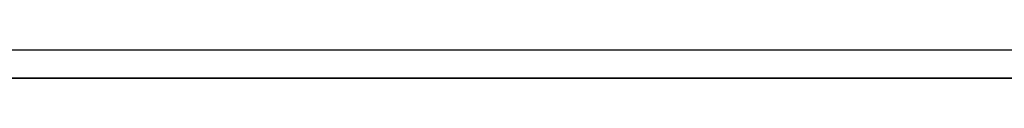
# Model space of a CAD drawing. Header units: millimetres. Extents: x 3790 to 5776, y 0 to 470.
# Tile 13 of 18: x 5445.31 to 5610.64, y 235 to 239.72. Entities that reach past the tile are written whole.
import ezdxf

# ---------------------------------------------------------------- set-up
doc = ezdxf.new("R2010")
doc.units = ezdxf.units.MM
doc.layers.add('ripiani', color=18, linetype='Continuous', true_color=0x4c0000)
doc.layers.add('struttura', color=18, linetype='Continuous', true_color=0x4c0000)

msp = doc.modelspace()

# ---------------------------------------------------------------- linework, layer by layer
at = {"layer": 'ripiani'}
for p, q in [((5115.7, 239.72, 439.5), (5740.7, 239.72, 439.5)), ((5115.7, 239.72, 447.5), (5740.7, 239.72, 447.5))]:
    msp.add_line(p, q, dxfattribs=at)
at = {"layer": 'struttura'}
for p, q in [((3790.46, 235, 80), (5775.46, 235, 80)), ((5775.46, 235, 70), (3790.46, 235, 70)), ((3790.46, 235, 750), (5775.46, 235, 750)), ((5775.46, 235, 740), (3790.46, 235, 740))]:
    msp.add_line(p, q, dxfattribs=at)

doc.saveas('drawing.dxf')
